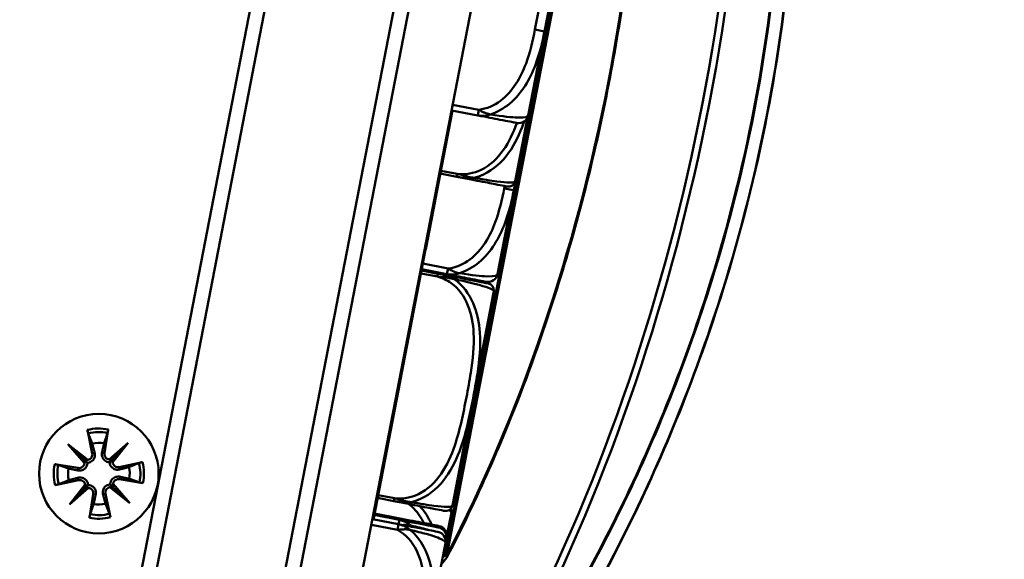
# Model space of a CAD drawing. Header units: inches. Extents: x 0.8 to 75.7, y -7.8 to 49.3.
# Tile 18 of 222: x 18 to 20, y 17.2 to 18.3. Entities that reach past the tile are written whole.
import ezdxf

# ---------------------------------------------------------------- set-up
doc = ezdxf.new("R2010")
doc.units = ezdxf.units.IN
doc.header["$MEASUREMENT"] = 0
for name, color, linetype, lineweight in [('Dimensions(ROSSANSI)', 7, 'Continuous', 25), ('Visible Edges(ROSSANSI)', 7, 'Continuous', 50), ('Visible Tangent Edges(ROSSANSI)', 7, 'Continuous', 50)]:
    doc.layers.add(name, color=color, linetype=linetype, lineweight=lineweight)
doc.styles.add('DEFAULT-ROSSANSI', font='arial.ttf')
doc.dimstyles.new('DEFAULT-ROSSANSI', dxfattribs={"dimtxt": 1, "dimasz": 0.098425, "dimexe": 0.125, "dimexo": 0.0625, "dimgap": 0.031496, "dimtad": 0, "dimtih": 1, "dimtoh": 1, "dimrnd": 1e-08, "dimzin": 0, "dimdsep": 46, "dimtxsty": 'DEFAULT-ROSSANSI', "dimcen": 0.09, "dimdle": 0.393701, "dimclrd": 7, "dimclre": 7, "dimclrt": 179, "dimadec": 0, "dimazin": 0, "dimtfac": 1, "dimtofl": 0, "dimtmove": 0, "dimatfit": 3, "dimfxl": 1, "dimtolj": 1, "dimtzin": 0, "dimlwd": 25, "dimlwe": 25, "dimarcsym": 0})

# ---------------------------------------------------------------- blocks, each defined once
blk = doc.blocks.new('*D7')
at = {"layer": 'Defpoints', "color": 0}
for p in [(19.9791, 26.1672), (2.7537, 7.6047), (15.8958, 5.062)]:
    blk.add_point(p, dxfattribs=at)
at = {"layer": 'Dimensions(ROSSANSI)', "color": 7, "lineweight": 25}
for p, q in [((19.9178, 26.1791), (6.7143, 28.7336)), ((6.8183, 28.6132), (4.9255, 18.8296)), ((2.7724, 7.7013), (4.6653, 17.4849)), ((15.8345, 5.0739), (2.631, 7.6284))]:
    blk.add_line(p, q, dxfattribs=at)
at = {"layer": 'Dimensions(ROSSANSI)', "color": 7}
for points in [[(6.8022, 28.6163), (6.8344, 28.6101), (6.837, 28.7099)], [(2.7563, 7.7044), (2.7885, 7.6982), (2.7537, 7.6047)]]:
    blk.add_solid(points, dxfattribs=at)
at = {"layer": 'Dimensions(ROSSANSI)', "color": 179, "lineweight": 25, "insert": (0.7831, 18.7981), "char_height": 1, "attachment_point": 1, "style": 'DEFAULT-ROSSANSI'}
blk.add_mtext('\\A1;21.50 [546.0]', dxfattribs=at)
blk = doc.blocks.new('*D9')
at = {"layer": 'Defpoints', "color": 0}
for p in [(21.4894, 26.325), (16.1888, 4.5732), (19.979, 2.9683)]:
    blk.add_point(p, dxfattribs=at)
at = {"layer": 'Dimensions(ROSSANSI)', "color": 7, "lineweight": 25}
for p, q in [((21.547, 26.3006), (28.7103, 23.2673)), ((28.5568, 23.2255), (24.5718, 13.8145)), ((20.0174, 3.0589), (24.0024, 12.4698)), ((16.2464, 4.5489), (20.0941, 2.9196))]:
    blk.add_line(p, q, dxfattribs=at)
at = {"layer": 'Dimensions(ROSSANSI)', "color": 7}
for points in [[(28.5417, 23.2319), (28.5719, 23.2191), (28.5952, 23.3161)], [(20.0022, 3.0653), (20.0325, 3.0525), (19.979, 2.9683)]]:
    blk.add_solid(points, dxfattribs=at)
at = {"layer": 'Dimensions(ROSSANSI)', "color": 179, "lineweight": 25, "insert": (20.2748, 13.7831), "char_height": 1, "attachment_point": 1, "style": 'DEFAULT-ROSSANSI'}
blk.add_mtext('\\A1;22.10 [561.3]', dxfattribs=at)
blk = doc.blocks.new('*D12')
at = {"layer": 'Defpoints', "color": 0}
for p in [(19.7898, 29.9942), (13.8515, 26.4502), (21.4107, 26.1392), (13.8515, 8.2874)]:
    blk.add_point(p, dxfattribs=at)
at = {"layer": 'Dimensions(ROSSANSI)', "color": 7, "lineweight": 25}
for p, q in [((13.8515, 26.5127), (13.8515, 30.9168)), ((21.4351, 26.1967), (22.6753, 29.1256))]:
    blk.add_line(p, q, dxfattribs=at)
for start, end in [(81.16585, 89.74941), (67.30059, 75.85919)]:
    blk.add_arc((13.8515, 8.2874), 22.5044, start, end, dxfattribs=at)
at = {"layer": 'Dimensions(ROSSANSI)', "color": 7}
for points in [[(13.9499, 30.7752), (13.95, 30.808), (13.8515, 30.7918)], [(22.5422, 29.0638), (22.5295, 29.0336), (22.6266, 29.0105)]]:
    blk.add_solid(points, dxfattribs=at)
at = {"layer": 'Dimensions(ROSSANSI)', "color": 179, "lineweight": 25, "insert": (17.3391, 30.8529), "char_height": 1, "attachment_point": 1, "style": 'DEFAULT-ROSSANSI'}
blk.add_mtext('\\A1;23°', dxfattribs=at)

msp = doc.modelspace()

# ---------------------------------------------------------------- linework, layer by layer
at = {"layer": 'Visible Edges(ROSSANSI)'}
for p, q in [((16.1658, 4.7832), (19.4609, 21.8144)), ((16.2885, 4.7595), (19.5836, 21.7906)), ((19.1271, 21.7631), (16.2236, 6.7564)), ((16.2588, 6.7801), (19.1508, 21.7279)), ((19.4041, 21.6789), (16.5121, 6.7311)), ((19.0681, 18.3077), (19.1066, 18.5063)), ((19.035, 18.1364), (19.0681, 18.3077)), ((18.8806, 18.1463), (18.8451, 17.963)), ((18.8786, 18.1467), (18.932, 18.1363)), ((19.0055, 17.9838), (19.035, 18.1364)), ((19.0091, 18.0049), (19.0337, 18.1322)), ((18.8557, 18.0178), (18.8891, 18.0113)), ((18.9723, 17.8125), (19.0055, 17.9838)), ((18.8431, 17.9634), (18.8451, 17.963)), ((18.8449, 17.962), (18.8259, 17.8638)), ((18.8429, 17.9623), (18.8449, 17.962)), ((18.843, 17.9629), (18.845, 17.9625)), ((18.8431, 17.9631), (18.845, 17.9627)), ((18.8237, 17.8631), (18.8257, 17.8627)), ((18.8238, 17.8635), (18.8258, 17.8632)), ((18.8238, 17.8634), (18.8257, 17.863)), ((18.8238, 17.8632), (18.8257, 17.8629)), ((18.8239, 17.8642), (18.8259, 17.8638)), ((18.8257, 17.8627), (18.7737, 17.594)), ((18.8508, 17.8134), (18.8174, 17.8199)), ((18.8179, 17.8224), (18.8693, 17.8124)), ((18.881, 17.3432), (18.9645, 17.7746)), ((18.7736, 17.5934), (18.7546, 17.4952)), ((18.7716, 17.5937), (18.7736, 17.5934)), ((18.7717, 17.5943), (18.7737, 17.594)), ((18.1354, 17.4947), (18.1454, 17.447)), ((18.1782, 17.4957), (18.1704, 17.4476)), ((18.7545, 17.4947), (18.7192, 17.3123)), ((18.7525, 17.4951), (18.7545, 17.4947)), ((18.7526, 17.4956), (18.7546, 17.4952)), ((18.0959, 17.4657), (18.1364, 17.4336)), ((18.0959, 17.4657), (18.1293, 17.4338)), ((18.1299, 17.4268), (18.0959, 17.4657)), ((18.18, 17.4346), (18.2189, 17.4686)), ((18.2189, 17.4686), (18.1868, 17.4281)), ((18.2189, 17.4686), (18.1871, 17.4352)), ((18.0689, 17.425), (18.1169, 17.4172)), ((18.2479, 17.4292), (18.2002, 17.4191)), ((18.0699, 17.3821), (18.1175, 17.3922)), ((18.0988, 17.3427), (18.131, 17.3832)), ((18.1878, 17.3845), (18.2218, 17.3456)), ((18.2489, 17.3863), (18.2008, 17.3941)), ((18.1377, 17.3767), (18.0988, 17.3427)), ((18.0988, 17.3427), (18.1307, 17.3761)), ((18.1396, 17.3156), (18.1474, 17.3637)), ((18.1824, 17.3166), (18.1724, 17.3643)), ((18.2218, 17.3456), (18.1814, 17.3777)), ((18.2218, 17.3456), (18.1884, 17.3774)), ((18.7277, 17.3561), (18.761, 17.3496)), ((18.7724, 17.3112), (18.7209, 17.3212)), ((18.7729, 17.3142), (18.7215, 17.3241)), ((18.8685, 17.2757), (18.8782, 17.3259)), ((18.7707, 17.3023), (18.7172, 17.3127)), ((18.7724, 17.3112), (18.7729, 17.3142)), ((18.833, 17.0925), (18.8662, 17.2638)), ((18.8662, 17.2638), (18.8679, 17.2727)), ((18.8679, 17.2727), (18.8685, 17.2757))]:
    msp.add_line(p, q, dxfattribs=at)
msp.add_circle((18.1589, 17.4056), 0.122, dxfattribs=at)
for centre, radius, start, end in [((19.0157, 18.1402), 0.0197, 259.05, 349.05), ((18.9801, 18.0105), 0.0295, 343.178, 349.05), ((18.9948, 18.0049), 0.0138, 259.05, 342.5965), ((18.8896, 18.0379), 0.124, 342.5965, 343.178), ((18.953, 17.8163), 0.0197, 259.05, 349.05), ((18.9513, 17.78), 0.0138, 355.5035, 79.05), ((18.9355, 17.7802), 0.0295, 349.05, 354.922), ((18.8414, 17.7886), 0.124, 354.922, 355.5035), ((18.1589, 17.4056), 0.0629, 80.3902, 102.2898), ((18.1344, 17.4447), 0.0113, 280.4588, 11.9005), ((18.1816, 17.4458), 0.0113, 170.7795, 262.2212), ((18.1187, 17.4283), 0.0113, 260.7795, 352.2212), ((18.1979, 17.4302), 0.0113, 190.4588, 281.9005), ((18.1589, 17.4056), 0.0629, 170.3902, 192.2898), ((18.1589, 17.4056), 0.0629, 350.3902, 12.2898), ((18.1199, 17.3811), 0.0113, 10.4588, 101.9005), ((18.199, 17.383), 0.0113, 80.7795, 172.2212), ((18.1362, 17.3655), 0.0113, 350.7795, 82.2212), ((18.1834, 17.3666), 0.0113, 100.4588, 191.9005), ((18.1589, 17.4056), 0.0629, 260.3902, 282.2898), ((18.852, 17.3488), 0.0295, 343.178, 349.05), ((18.8668, 17.3432), 0.0138, 259.05, 342.5965), ((18.8627, 17.3289), 0.0157, 349.05, 20.6947), ((18.7616, 17.3762), 0.124, 342.5965, 343.178), ((18.8469, 17.2675), 0.0197, 349.05, 79.05), ((18.8486, 17.2765), 0.0197, 349.05, 79.05), ((18.8491, 17.2794), 0.0197, 349.05, 79.05), ((18.861, 17.2408), 0.01, 320.943, 332.547)]:
    msp.add_arc(centre, radius, start, end, dxfattribs=at)
for centre, major_axis, start_param, end_param in [((18.1334, 17.4434), (0.00648, 0.00815), 3.416662, 4.116322), ((18.1199, 17.4294), (0.00784, 0.00685), 5.308456, 6.008116), ((18.1826, 17.4446), (0.00685, -0.00784), 5.308456, 6.008116), ((18.1967, 17.4311), (0.00815, -0.00648), 3.416662, 4.116322), ((18.1211, 17.3801), (-0.00815, 0.00648), 3.416662, 4.116322), ((18.1978, 17.3819), (-0.00784, -0.00685), 5.308456, 6.008116), ((18.1352, 17.3667), (-0.00685, 0.00784), 5.308456, 6.008116), ((18.1844, 17.3678), (-0.00648, -0.00815), 3.416662, 4.116322)]:
    msp.add_ellipse(centre, major_axis=major_axis, ratio=0.988452, start_param=start_param, end_param=end_param, dxfattribs=at)
for points, knots in [([(18.8699, 17.2362), (18.9294, 17.3508), (18.9836, 17.4731), (19.0789, 17.7282), (19.1202, 17.8611), (19.1882, 18.1324), (19.215, 18.2708), (19.253, 18.5479), (19.2643, 18.6866), (19.271, 18.9589), (19.2664, 19.0925), (19.2539, 19.221)], [1.0802358, 1.0802358, 1.0802358, 1.0802358, 1.27646, 1.27646, 1.4726842, 1.4726842, 1.6689084, 1.6689084, 1.8651326, 1.8651326, 2.0613568, 2.0613568, 2.0613568, 2.0613568]), ([(18.7382, 16.5547), (18.7949, 16.6182), (18.8505, 16.6855), (18.9651, 16.8362), (19.0236, 16.9206), (19.1352, 17.0997), (19.1883, 17.1944), (19.313, 17.4462), (19.3795, 17.61), (19.4692, 17.8982), (19.4995, 18.0181), (19.5229, 18.1394), (19.5464, 18.2607), (19.5631, 18.3833), (19.5873, 18.6842), (19.5867, 18.861), (19.5712, 19.0606), (19.5685, 19.0907), (19.5653, 19.1206)], [0.205703, 0.205703, 0.205703, 0.205703, 1.01733, 1.01733, 1.924013, 1.924013, 2.830701, 2.830701, 4.215232, 4.215232, 5.153714, 5.153714, 5.153714, 6.092195, 6.092195, 7.476726, 7.476726, 7.725109, 7.725109, 7.725109, 7.725109]), ([(18.932, 18.1363), (18.9499, 18.1329), (18.9655, 18.1299), (18.9769, 18.1276), (18.9946, 18.1242), (19.0034, 18.1225), (19.0078, 18.1217), (19.0111, 18.121), (19.0116, 18.1209), (19.0119, 18.1209)], [-0.7968224, -0.7968224, -0.7968224, -0.7968224, -0.6514613, -0.6514613, -0.6514613, -0.427691, -0.427691, -0.427691, -0.2569517, -0.2569517, -0.2569517, -0.2569517]), ([(18.8891, 18.0113), (18.8993, 18.0094), (18.9094, 18.0074), (18.9187, 18.0056), (18.9357, 18.0023), (18.9499, 17.9996), (18.9602, 17.9976), (18.9706, 17.9956), (18.9774, 17.9942), (18.9819, 17.9934), (18.9883, 17.9921), (18.9904, 17.9917), (18.9914, 17.9915), (18.992, 17.9914), (18.9921, 17.9914), (18.9922, 17.9914)], [0.3257308, 0.3257308, 0.3257308, 0.3257308, 0.4047738, 0.4047738, 0.4047738, 0.5505317, 0.5505317, 0.5505317, 0.6962896, 0.6962896, 0.6962896, 0.9025977, 0.9025977, 0.9025977, 1.0315402, 1.0315402, 1.0315402, 1.0315402]), ([(18.9539, 17.7935), (18.9538, 17.7935), (18.9537, 17.7935), (18.9492, 17.7944), (18.9436, 17.7955), (18.9297, 17.7982), (18.8962, 17.8047), (18.883, 17.8072), (18.8671, 17.8103), (18.8508, 17.8134)], [1.0315402, 1.0315402, 1.0315402, 1.0315402, 1.2894252, 1.2894252, 1.2894252, 1.6107738, 1.6107738, 1.6107738, 1.7373496, 1.7373496, 1.7373496, 1.7373496]), ([(18.8693, 17.8124), (18.8873, 17.8089), (18.9028, 17.8059), (18.9143, 17.8037), (18.9319, 17.8003), (18.9408, 17.7986), (18.9451, 17.7977), (18.9485, 17.7971), (18.9489, 17.797), (18.9493, 17.7969)], [-0.7968224, -0.7968224, -0.7968224, -0.7968224, -0.6514613, -0.6514613, -0.6514613, -0.427691, -0.427691, -0.427691, -0.2569517, -0.2569517, -0.2569517, -0.2569517]), ([(18.1373, 17.4876), (18.1371, 17.4879), (18.1369, 17.4885), (18.1366, 17.4897), (18.1363, 17.4907), (18.1358, 17.4925), (18.1356, 17.4937), (18.1354, 17.4947)], [0.07098242, 0.07098242, 0.07098242, 0.07098242, 0.07729721, 0.07729721, 0.08500226, 0.08500226, 0.0927151, 0.0927151, 0.0927151, 0.0927151]), ([(18.1782, 17.4957), (18.1781, 17.4947), (18.1778, 17.4935), (18.1775, 17.4917), (18.1773, 17.4907), (18.1769, 17.4894), (18.1768, 17.4889), (18.1766, 17.4885)], [0.03096026, 0.03096026, 0.03096026, 0.03096026, 0.0386731, 0.0386731, 0.04637815, 0.04637815, 0.05269294, 0.05269294, 0.05269294, 0.05269294]), ([(18.1504, 17.4481), (18.1505, 17.4477), (18.1506, 17.4474), (18.151, 17.4456), (18.1511, 17.4438), (18.1507, 17.4404), (18.1502, 17.4387), (18.1489, 17.4359), (18.1481, 17.4345), (18.146, 17.4321), (18.1448, 17.431), (18.1422, 17.4294), (18.1406, 17.4287), (18.138, 17.428), (18.1368, 17.4278), (18.1357, 17.4278)], [0.16257601, 0.16257601, 0.16257601, 0.16257601, 0.16532576, 0.16532576, 0.1789931, 0.1789931, 0.19266044, 0.19266044, 0.20438857, 0.20438857, 0.2161167, 0.2161167, 0.22784483, 0.22784483, 0.23642676, 0.23642676, 0.23642676, 0.23642676]), ([(18.181, 17.4288), (18.1799, 17.4288), (18.1787, 17.4289), (18.176, 17.4295), (18.1745, 17.4301), (18.1718, 17.4316), (18.1705, 17.4326), (18.1683, 17.435), (18.1674, 17.4363), (18.166, 17.4391), (18.1654, 17.4407), (18.1649, 17.4442), (18.1649, 17.4459), (18.1652, 17.4475), (18.1652, 17.4478), (18.1653, 17.4481), (18.1653, 17.4484)], [-0.071101, -0.071101, -0.071101, -0.071101, -0.06251907, -0.06251907, -0.05079094, -0.05079094, -0.03906281, -0.03906281, -0.02733467, -0.02733467, -0.01366734, -0.01366734, 0, 0, 0, 0.00274975, 0.00274975, 0.00274975, 0.00274975]), ([(18.0689, 17.425), (18.0699, 17.4248), (18.071, 17.4246), (18.0729, 17.4242), (18.0739, 17.424), (18.0751, 17.4237), (18.0757, 17.4235), (18.076, 17.4234)], [0.03096026, 0.03096026, 0.03096026, 0.03096026, 0.0386731, 0.0386731, 0.04637815, 0.04637815, 0.05269294, 0.05269294, 0.05269294, 0.05269294]), ([(18.1357, 17.4278), (18.1357, 17.4267), (18.1356, 17.4255), (18.135, 17.4228), (18.1344, 17.4212), (18.1329, 17.4186), (18.1319, 17.4172), (18.1295, 17.415), (18.1282, 17.4142), (18.1255, 17.4128), (18.1238, 17.4122), (18.1204, 17.4117), (18.1186, 17.4117), (18.1171, 17.4119), (18.1167, 17.412), (18.1164, 17.412), (18.1161, 17.4121)], [-0.071101, -0.071101, -0.071101, -0.071101, -0.06251907, -0.06251907, -0.05079094, -0.05079094, -0.03906281, -0.03906281, -0.02733467, -0.02733467, -0.01366734, -0.01366734, 0, 0, 0, 0.00274975, 0.00274975, 0.00274975, 0.00274975]), ([(18.1293, 17.4338), (18.1295, 17.4337), (18.1296, 17.4336), (18.1311, 17.4322), (18.1321, 17.4312), (18.134, 17.4294), (18.1349, 17.4286), (18.1357, 17.4278)], [-2.1596588, -2.1596588, -2.1596588, -2.1596588, -2.1543442, -2.1543442, -2.0926152, -2.0926152, -2.0165489, -2.0165489, -2.0165489, -2.0165489]), ([(18.1871, 17.4352), (18.187, 17.4351), (18.1868, 17.4349), (18.1854, 17.4334), (18.1844, 17.4324), (18.1827, 17.4306), (18.1818, 17.4297), (18.181, 17.4288)], [-2.1596588, -2.1596588, -2.1596588, -2.1596588, -2.1543442, -2.1543442, -2.0926152, -2.0926152, -2.0165489, -2.0165489, -2.0165489, -2.0165489]), ([(18.2013, 17.4141), (18.201, 17.414), (18.2007, 17.4139), (18.1988, 17.4136), (18.1971, 17.4135), (18.1936, 17.4138), (18.1919, 17.4143), (18.1891, 17.4156), (18.1878, 17.4164), (18.1853, 17.4185), (18.1842, 17.4198), (18.1826, 17.4224), (18.1819, 17.4239), (18.1812, 17.4266), (18.1811, 17.4277), (18.181, 17.4288)], [0.16257601, 0.16257601, 0.16257601, 0.16257601, 0.16532576, 0.16532576, 0.1789931, 0.1789931, 0.19266044, 0.19266044, 0.20438857, 0.20438857, 0.2161167, 0.2161167, 0.22784483, 0.22784483, 0.23642676, 0.23642676, 0.23642676, 0.23642676]), ([(18.2408, 17.4273), (18.2412, 17.4274), (18.2417, 17.4276), (18.243, 17.428), (18.2439, 17.4282), (18.2458, 17.4287), (18.2469, 17.4289), (18.2479, 17.4292)], [0.07098242, 0.07098242, 0.07098242, 0.07098242, 0.07729721, 0.07729721, 0.08500226, 0.08500226, 0.0927151, 0.0927151, 0.0927151, 0.0927151]), ([(18.077, 17.384), (18.0766, 17.3839), (18.076, 17.3837), (18.0748, 17.3833), (18.0738, 17.383), (18.072, 17.3826), (18.0709, 17.3823), (18.0699, 17.3821)], [0.07098242, 0.07098242, 0.07098242, 0.07098242, 0.07729721, 0.07729721, 0.08500226, 0.08500226, 0.0927151, 0.0927151, 0.0927151, 0.0927151]), ([(18.1165, 17.3972), (18.1168, 17.3973), (18.1171, 17.3973), (18.119, 17.3977), (18.1207, 17.3978), (18.1241, 17.3974), (18.1258, 17.397), (18.1287, 17.3957), (18.13, 17.3949), (18.1324, 17.3928), (18.1335, 17.3915), (18.1352, 17.3889), (18.1358, 17.3874), (18.1365, 17.3847), (18.1367, 17.3836), (18.1368, 17.3825)], [0.16257601, 0.16257601, 0.16257601, 0.16257601, 0.16532576, 0.16532576, 0.1789931, 0.1789931, 0.19266044, 0.19266044, 0.20438857, 0.20438857, 0.2161167, 0.2161167, 0.22784483, 0.22784483, 0.23642676, 0.23642676, 0.23642676, 0.23642676]), ([(18.1307, 17.3761), (18.1308, 17.3762), (18.1309, 17.3763), (18.1324, 17.3778), (18.1333, 17.3789), (18.1351, 17.3807), (18.136, 17.3816), (18.1368, 17.3825)], [-2.1596588, -2.1596588, -2.1596588, -2.1596588, -2.1543442, -2.1543442, -2.0926152, -2.0926152, -2.0165489, -2.0165489, -2.0165489, -2.0165489]), ([(18.1368, 17.3825), (18.1379, 17.3825), (18.139, 17.3823), (18.1417, 17.3817), (18.1433, 17.3811), (18.146, 17.3796), (18.1473, 17.3786), (18.1495, 17.3763), (18.1504, 17.375), (18.1518, 17.3722), (18.1523, 17.3705), (18.1529, 17.3671), (18.1528, 17.3654), (18.1526, 17.3638), (18.1526, 17.3635), (18.1525, 17.3632), (18.1524, 17.3629)], [-0.071101, -0.071101, -0.071101, -0.071101, -0.06251907, -0.06251907, -0.05079094, -0.05079094, -0.03906281, -0.03906281, -0.02733467, -0.02733467, -0.01366734, -0.01366734, 0, 0, 0, 0.00274975, 0.00274975, 0.00274975, 0.00274975]), ([(18.1673, 17.3632), (18.1672, 17.3635), (18.1672, 17.3638), (18.1668, 17.3657), (18.1667, 17.3674), (18.1671, 17.3709), (18.1676, 17.3726), (18.1688, 17.3754), (18.1697, 17.3768), (18.1717, 17.3792), (18.173, 17.3803), (18.1756, 17.3819), (18.1771, 17.3826), (18.1798, 17.3833), (18.181, 17.3835), (18.1821, 17.3835)], [0.16257601, 0.16257601, 0.16257601, 0.16257601, 0.16532576, 0.16532576, 0.1789931, 0.1789931, 0.19266044, 0.19266044, 0.20438857, 0.20438857, 0.2161167, 0.2161167, 0.22784483, 0.22784483, 0.23642676, 0.23642676, 0.23642676, 0.23642676]), ([(18.1821, 17.3835), (18.1821, 17.3846), (18.1822, 17.3858), (18.1828, 17.3885), (18.1834, 17.39), (18.1849, 17.3927), (18.1859, 17.394), (18.1882, 17.3962), (18.1895, 17.3971), (18.1923, 17.3985), (18.194, 17.3991), (18.1974, 17.3996), (18.1991, 17.3996), (18.2007, 17.3994), (18.201, 17.3993), (18.2013, 17.3993), (18.2017, 17.3992)], [-0.071101, -0.071101, -0.071101, -0.071101, -0.06251907, -0.06251907, -0.05079094, -0.05079094, -0.03906281, -0.03906281, -0.02733467, -0.02733467, -0.01366734, -0.01366734, 0, 0, 0, 0.00274975, 0.00274975, 0.00274975, 0.00274975]), ([(18.1884, 17.3774), (18.1883, 17.3776), (18.1882, 17.3777), (18.1867, 17.3791), (18.1856, 17.3801), (18.1838, 17.3819), (18.1829, 17.3827), (18.1821, 17.3835)], [-2.1596588, -2.1596588, -2.1596588, -2.1596588, -2.1543442, -2.1543442, -2.0926152, -2.0926152, -2.0165489, -2.0165489, -2.0165489, -2.0165489]), ([(18.2489, 17.3863), (18.2479, 17.3865), (18.2467, 17.3867), (18.2449, 17.387), (18.2439, 17.3873), (18.2427, 17.3876), (18.2421, 17.3877), (18.2417, 17.3879)], [0.03096026, 0.03096026, 0.03096026, 0.03096026, 0.0386731, 0.0386731, 0.04637815, 0.04637815, 0.05269294, 0.05269294, 0.05269294, 0.05269294]), ([(18.761, 17.3496), (18.7712, 17.3476), (18.7814, 17.3457), (18.7907, 17.3439), (18.8077, 17.3406), (18.8218, 17.3378), (18.8322, 17.3358), (18.8426, 17.3338), (18.8494, 17.3325), (18.8539, 17.3316), (18.8603, 17.3304), (18.8624, 17.33), (18.8634, 17.3298), (18.864, 17.3297), (18.8641, 17.3297), (18.8642, 17.3296)], [0.3257308, 0.3257308, 0.3257308, 0.3257308, 0.4047738, 0.4047738, 0.4047738, 0.5505317, 0.5505317, 0.5505317, 0.6962896, 0.6962896, 0.6962896, 0.9025977, 0.9025977, 0.9025977, 1.0315402, 1.0315402, 1.0315402, 1.0315402]), ([(18.1396, 17.3156), (18.1397, 17.3166), (18.1399, 17.3178), (18.1403, 17.3196), (18.1405, 17.3206), (18.1408, 17.3219), (18.141, 17.3224), (18.1411, 17.3228)], [0.03096026, 0.03096026, 0.03096026, 0.03096026, 0.0386731, 0.0386731, 0.04637815, 0.04637815, 0.05269294, 0.05269294, 0.05269294, 0.05269294]), ([(18.1805, 17.3237), (18.1806, 17.3233), (18.1808, 17.3228), (18.1812, 17.3216), (18.1815, 17.3206), (18.1819, 17.3188), (18.1822, 17.3176), (18.1824, 17.3166)], [0.07098242, 0.07098242, 0.07098242, 0.07098242, 0.07729721, 0.07729721, 0.08500226, 0.08500226, 0.0927151, 0.0927151, 0.0927151, 0.0927151]), ([(18.8506, 17.2869), (18.8502, 17.2869), (18.8497, 17.287), (18.8458, 17.2878), (18.8408, 17.2888), (18.8305, 17.2908), (18.8099, 17.2947), (18.7993, 17.2968), (18.7858, 17.2994), (18.7707, 17.3023)], [0.2569537, 0.2569537, 0.2569537, 0.2569537, 0.4371919, 0.4371919, 0.4371919, 0.6739428, 0.6739428, 0.6739428, 0.7963818, 0.7963818, 0.7963818, 0.7963818]), ([(18.8523, 17.2958), (18.8519, 17.2959), (18.8514, 17.296), (18.8476, 17.2967), (18.8425, 17.2977), (18.8322, 17.2997), (18.8116, 17.3037), (18.801, 17.3057), (18.7876, 17.3083), (18.7724, 17.3112)], [0.2569537, 0.2569537, 0.2569537, 0.2569537, 0.4371919, 0.4371919, 0.4371919, 0.6739428, 0.6739428, 0.6739428, 0.7963818, 0.7963818, 0.7963818, 0.7963818]), ([(18.8529, 17.2987), (18.8515, 17.299), (18.8495, 17.2994), (18.8094, 17.3071), (18.7825, 17.3123), (18.7729, 17.3142)], [0.2569537, 0.2569537, 0.2569537, 0.2569537, 0.5651984, 0.7193207, 0.7963818, 0.7963818, 0.7963818, 0.7963818])]:
    msp.add_open_spline(points, degree=3, knots=knots, dxfattribs=at)
for points, degree in [([(18.845, 17.9623), (18.8449, 17.9622), (18.8449, 17.962)], 2), ([(18.8451, 17.963), (18.8451, 17.9629), (18.845, 17.9627)], 2), ([(18.845, 17.9627), (18.845, 17.9626), (18.845, 17.9625)], 2), ([(18.845, 17.9625), (18.845, 17.9624), (18.845, 17.9623)], 2), ([(18.8258, 17.8632), (18.8258, 17.8631), (18.8257, 17.863)], 2), ([(18.8257, 17.863), (18.8257, 17.8629), (18.8257, 17.8629)], 2), ([(18.8257, 17.8629), (18.8257, 17.8628), (18.8257, 17.8627)], 2), ([(18.8259, 17.8638), (18.8258, 17.8634), (18.8258, 17.8632)], 2), ([(18.7737, 17.594), (18.7736, 17.5937), (18.7736, 17.5934)], 2), ([(18.7546, 17.4952), (18.7545, 17.4949), (18.7545, 17.4947)], 2), ([(18.858, 17.2213), (18.8616, 17.2257), (18.8652, 17.2301), (18.8688, 17.2345)], 3)]:
    msp.add_open_spline(points, degree=degree, dxfattribs=at)
for points, weights in [([(18.1373, 17.4876), (18.142, 17.4759), (18.1455, 17.4671)], [1.00190629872, 1.01175609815, 1]), ([(18.1694, 17.4676), (18.1725, 17.4766), (18.1766, 17.4885)], [1, 1.01175609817, 1.00190629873]), ([(18.1455, 17.4671), (18.1484, 17.4558), (18.1504, 17.4481)], [1, 1.21603709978, 1.42821156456]), ([(18.1653, 17.4484), (18.167, 17.4562), (18.1694, 17.4676)], [1.42821156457, 1.21603709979, 1]), ([(18.0969, 17.4161), (18.088, 17.4192), (18.076, 17.4234)], [1, 1.01175609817, 1.00190629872]), ([(18.2408, 17.4273), (18.2291, 17.4225), (18.2203, 17.419)], [1.00190629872, 1.01175609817, 1]), ([(18.1161, 17.4121), (18.1083, 17.4137), (18.0969, 17.4161)], [1.42821156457, 1.21603709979, 1]), ([(18.2203, 17.419), (18.2091, 17.4161), (18.2013, 17.4141)], [1, 1.21603709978, 1.42821156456]), ([(18.077, 17.384), (18.0887, 17.3887), (18.0974, 17.3922)], [1.00190629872, 1.01175609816, 1]), ([(18.0974, 17.3922), (18.1087, 17.3952), (18.1165, 17.3972)], [1, 1.21603709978, 1.42821156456]), ([(18.2017, 17.3992), (18.2095, 17.3975), (18.2209, 17.3951)], [1.42821156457, 1.21603709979, 1]), ([(18.2209, 17.3951), (18.2298, 17.392), (18.2417, 17.3879)], [1, 1.01175609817, 1.00190629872]), ([(18.1524, 17.3629), (18.1508, 17.355), (18.1484, 17.3436)], [1.42821156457, 1.21603709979, 1]), ([(18.1723, 17.3442), (18.1693, 17.3555), (18.1673, 17.3632)], [1, 1.21603709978, 1.42821156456]), ([(18.1484, 17.3436), (18.1453, 17.3347), (18.1411, 17.3228)], [1, 1.01175609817, 1.00190629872]), ([(18.1805, 17.3237), (18.1758, 17.3354), (18.1723, 17.3442)], [1.00190629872, 1.01175609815, 1])]:
    msp.add_rational_spline(points, weights, degree=2, dxfattribs=at)
at = {"layer": 'Visible Tangent Edges(ROSSANSI)'}
for p, q in [((19.2486, 19.2192), (18.8656, 17.2399)), ((18.8692, 17.2392), (19.2521, 19.2185)), ((19.0872, 18.5101), (19.0488, 18.3114)), ((19.0488, 18.3114), (19.0681, 18.3077)), ((18.9343, 18.1479), (18.8808, 18.1583)), ((18.932, 18.1363), (18.9343, 18.1479)), ((19.0083, 18.002), (19.0334, 18.1316)), ((18.8902, 18.0171), (18.8568, 18.0236)), ((18.8891, 18.0113), (18.8902, 18.0171)), ((18.9871, 17.9924), (18.9861, 17.9875)), ((18.9861, 17.9875), (19.0055, 17.9838)), ((18.843, 17.9627), (18.845, 17.9623)), ((18.8716, 17.824), (18.8201, 17.834)), ((18.8693, 17.8124), (18.8716, 17.824)), ((18.8163, 17.8141), (18.8497, 17.8076)), ((18.8253, 17.8184), (18.8257, 17.8208)), ((18.8497, 17.8076), (18.8508, 17.8134)), ((18.8959, 17.8073), (18.8955, 17.8048)), ((18.9001, 17.8039), (18.9006, 17.8064)), ((18.8803, 17.3403), (18.9649, 17.7776)), ((18.1454, 17.447), (18.1504, 17.4481)), ((18.1704, 17.4476), (18.1653, 17.4484)), ((18.1169, 17.4172), (18.1161, 17.4121)), ((18.2002, 17.4191), (18.2013, 17.4141)), ((18.1175, 17.3922), (18.1165, 17.3972)), ((18.2008, 17.3941), (18.2017, 17.3992)), ((18.1474, 17.3637), (18.1524, 17.3629)), ((18.1724, 17.3643), (18.1673, 17.3632)), ((18.7622, 17.3554), (18.7288, 17.3619)), ((18.761, 17.3496), (18.7622, 17.3554)), ((18.804, 17.332), (18.804, 17.332)), ((18.8079, 17.3274), (18.8079, 17.3274)), ((18.715, 17.3011), (18.7684, 17.2907)), ((18.7684, 17.2907), (18.7707, 17.3023)), ((18.7707, 17.3023), (18.7724, 17.3112)), ((18.8656, 17.2399), (18.8692, 17.2392))]:
    msp.add_line(p, q, dxfattribs=at)
for centre, radius, start, end in [((18.1589, 17.4056), 0.0921, 77.8804, 104.7996), ((18.1589, 17.4056), 0.0847, 77.8981, 104.7819), ((18.1589, 17.4056), 0.0921, 167.8804, 194.7996), ((18.1589, 17.4056), 0.0847, 167.8981, 194.7819), ((18.1589, 17.4056), 0.0847, 347.8981, 14.7819), ((18.1589, 17.4056), 0.0921, 347.8804, 14.7996), ((18.1589, 17.4056), 0.0847, 257.8981, 284.7819), ((18.1589, 17.4056), 0.0921, 257.8804, 284.7996), ((17.2043, 18.588), 2.1395, 320.7157, 320.943)]:
    msp.add_arc(centre, radius, start, end, dxfattribs=at)
for centre, major_axis, ratio, start_param, end_param in [((18.0329, 18.4277), (-0.4064, -2.1006), 0.5547, 1.080236, 2.061357), ((18.0574, 18.423), (-0.4653, -2.4049), 0.5547, 0.976398, 1.950867), ((18.0655, 18.4214), (0.4672, 2.4148), 0.5547, 4.11799, 5.094752), ((18.861, 17.2408), (0.00777, -0.0063), 0.244484, 0, 1.141522), ((18.861, 17.2408), (0.00887, -0.00461), 0.391996, 0, 0.647202)]:
    msp.add_ellipse(centre, major_axis=major_axis, ratio=ratio, start_param=start_param, end_param=end_param, dxfattribs=at)
for points, knots in [([(19.5648, 19.1204), (19.568, 19.0902), (19.5708, 19.0597), (19.5863, 18.86), (19.5868, 18.6835), (19.5626, 18.383), (19.546, 18.2606), (19.5225, 18.1395), (19.4991, 18.0184), (19.4689, 17.8986), (19.3793, 17.6108), (19.3129, 17.4472), (19.1885, 17.1958), (19.1355, 17.1012), (19.024, 16.9223), (18.9656, 16.838), (18.8513, 16.6875), (18.7958, 16.6204), (18.7392, 16.5569)], [-7.728094, -7.728094, -7.728094, -7.728094, -7.476726, -7.476726, -6.092195, -6.092195, -5.153714, -5.153714, -5.153714, -4.215232, -4.215232, -2.830701, -2.830701, -1.924013, -1.924013, -1.01733, -1.01733, -0.205703, -0.205703, -0.205703, -0.205703]), ([(19.5353, 19.1066), (19.5391, 19.0711), (19.5424, 19.0352), (19.557, 18.8369), (19.5571, 18.6676), (19.5335, 18.379), (19.5174, 18.2613), (19.4949, 18.1449), (19.4724, 18.0284), (19.4434, 17.9132), (19.3577, 17.6367), (19.2944, 17.4796), (19.175, 17.2359), (19.1234, 17.1431), (19.0149, 16.9676), (18.9581, 16.8849), (18.8507, 16.7423), (18.8008, 16.6809), (18.7499, 16.6226)], [2.438662, 2.438662, 2.438662, 2.438662, 2.735767, 2.735767, 4.066581, 4.066581, 4.970623, 4.970623, 4.970623, 5.874664, 5.874664, 7.205478, 7.205478, 8.095734, 8.095734, 8.985984, 8.985984, 9.724261, 9.724261, 9.724261, 9.724261]), ([(18.7502, 16.6198), (18.8011, 16.6782), (18.8512, 16.7397), (18.9587, 16.8825), (19.0156, 16.9654), (19.1241, 17.1412), (19.1758, 17.2342), (19.2954, 17.4783), (19.3587, 17.6356), (19.4445, 17.9125), (19.4736, 18.0279), (19.4961, 18.1446), (19.5187, 18.2613), (19.5348, 18.3792), (19.5585, 18.6682), (19.5584, 18.8378), (19.5438, 19.0362), (19.5406, 19.0719), (19.5368, 19.1073)], [-9.724261, -9.724261, -9.724261, -9.724261, -8.985984, -8.985984, -8.095734, -8.095734, -7.205478, -7.205478, -5.874664, -5.874664, -4.970623, -4.970623, -4.970623, -4.066581, -4.066581, -2.735767, -2.735767, -2.440416, -2.440416, -2.440416, -2.440416]), ([(19.0488, 18.3114), (19.0443, 18.2882), (19.0389, 18.2648), (19.0306, 18.2426), (19.0197, 18.2135), (19.0036, 18.1852), (18.9785, 18.1663), (18.9656, 18.1566), (18.9504, 18.1497), (18.9343, 18.1479)], [0.2569537, 0.2569537, 0.2569537, 0.2569537, 0.4371919, 0.4371919, 0.4371919, 0.6739428, 0.6739428, 0.6739428, 0.7963818, 0.7963818, 0.7963818, 0.7963818]), ([(18.958, 18.1383), (18.9722, 18.1433), (18.9857, 18.1509), (19.0224, 18.1815), (19.0389, 18.2106), (19.0583, 18.2621), (19.064, 18.2847), (19.0681, 18.3077)], [-0.7478145, -0.7478145, -0.7478145, -0.7478145, -0.6493253, -0.6493253, -0.427691, -0.427691, -0.2569537, -0.2569537, -0.2569537, -0.2569537]), ([(18.958, 18.1383), (18.9566, 18.1385), (18.9551, 18.1389), (18.9521, 18.1397), (18.9504, 18.1402), (18.9478, 18.1412), (18.9468, 18.1416), (18.9453, 18.1422), (18.9448, 18.1424), (18.9435, 18.143), (18.9427, 18.1433), (18.9406, 18.1443), (18.9394, 18.145), (18.9369, 18.1464), (18.9355, 18.1471), (18.9343, 18.1479)], [-0.00023197, -0.00023197, -0.00023197, -0.00023197, 0.00913095, 0.00913095, 0.01983142, 0.01983142, 0.02651922, 0.02651922, 0.02986312, 0.02986312, 0.03521335, 0.03521335, 0.04377373, 0.04377373, 0.0532704, 0.0532704, 0.0532704, 0.0532704]), ([(18.932, 18.1363), (18.9334, 18.1361), (18.9348, 18.1358), (18.9376, 18.1356), (18.9389, 18.1355), (18.9412, 18.1355), (18.942, 18.1355), (18.9434, 18.1355), (18.944, 18.1355), (18.9456, 18.1356), (18.9467, 18.1357), (18.9496, 18.1361), (18.9514, 18.1364), (18.9548, 18.1373), (18.9564, 18.1377), (18.958, 18.1383)], [-0.0532704, -0.0532704, -0.0532704, -0.0532704, -0.04377373, -0.04377373, -0.03521335, -0.03521335, -0.02986312, -0.02986312, -0.02651922, -0.02651922, -0.01983142, -0.01983142, -0.00913095, -0.00913095, 0.00023197, 0.00023197, 0.00023197, 0.00023197]), ([(19.035, 18.1364), (19.0347, 18.1341), (19.0313, 18.1314), (19.0018, 18.1324), (18.9834, 18.1343), (18.958, 18.1383)], [0.2569517, 0.2569517, 0.2569517, 0.2569517, 0.5559983, 0.5559983, 0.7482818, 0.7482818, 0.7482818, 0.7482818]), ([(19.0118, 18.1209), (18.9981, 18.082), (18.976, 18.0435), (18.9389, 18.0254), (18.9238, 18.0181), (18.9067, 18.0149), (18.8902, 18.0171)], [1.2994803, 1.2994803, 1.2994803, 1.2994803, 1.6107738, 1.6107738, 1.6107738, 1.7373496, 1.7373496, 1.7373496, 1.7373496]), ([(18.9242, 18.0092), (18.9308, 18.0108), (18.9373, 18.0131), (18.9435, 18.0159), (18.9864, 18.0358), (19.011, 18.0789), (19.0256, 18.1204), (19.026, 18.1216), (19.0264, 18.1228), (19.0268, 18.1239)], [-1.6573193, -1.6573193, -1.6573193, -1.6573193, -1.6107738, -1.6107738, -1.6107738, -1.2894252, -1.2894252, -1.2894252, -1.2803021, -1.2803021, -1.2803021, -1.2803021]), ([(18.8891, 18.0113), (18.891, 18.011), (18.893, 18.0106), (18.8967, 18.0099), (18.8985, 18.0096), (18.9015, 18.0092), (18.9026, 18.009), (18.9045, 18.0088), (18.9052, 18.0087), (18.9074, 18.0085), (18.9089, 18.0084), (18.9128, 18.0083), (18.9153, 18.0083), (18.9199, 18.0086), (18.922, 18.0088), (18.9242, 18.0092)], [-0.0844808, -0.0844808, -0.0844808, -0.0844808, -0.06943799, -0.06943799, -0.05587828, -0.05587828, -0.04740346, -0.04740346, -0.04210669, -0.04210669, -0.03151317, -0.03151317, -0.01456352, -0.01456352, 0.00026741, 0.00026741, 0.00026741, 0.00026741]), ([(18.9242, 18.0092), (18.9221, 18.0093), (18.9201, 18.0096), (18.9157, 18.0104), (18.9133, 18.0109), (18.9096, 18.0118), (18.9082, 18.0122), (18.906, 18.0128), (18.9053, 18.013), (18.9035, 18.0135), (18.9024, 18.0138), (18.8995, 18.0146), (18.8977, 18.0151), (18.894, 18.0162), (18.8921, 18.0167), (18.8902, 18.0171)], [-0.00026741, -0.00026741, -0.00026741, -0.00026741, 0.01456352, 0.01456352, 0.03151317, 0.03151317, 0.04210669, 0.04210669, 0.04740346, 0.04740346, 0.05587828, 0.05587828, 0.06943799, 0.06943799, 0.0844808, 0.0844808, 0.0844808, 0.0844808]), ([(19.008, 18.0008), (19.008, 18.0008), (19.0077, 18.0006), (19.007, 18.0003), (19.0057, 17.9999), (19.0032, 17.9992), (18.9957, 17.9994), (18.9904, 17.9996), (18.9827, 18.0003), (18.9708, 18.0018), (18.9591, 18.0033), (18.9432, 18.0058), (18.9242, 18.0092)], [-1.0315402, -1.0315402, -1.0315402, -1.0315402, -0.9025977, -0.9025977, -0.9025977, -0.6962896, -0.6962896, -0.6962896, -0.5505317, -0.5505317, -0.5505317, -0.4057611, -0.4057611, -0.4057611, -0.4057611]), ([(18.9861, 17.9875), (18.9817, 17.9643), (18.9762, 17.9409), (18.9679, 17.9187), (18.9571, 17.8896), (18.9409, 17.8613), (18.9159, 17.8424), (18.9029, 17.8327), (18.8877, 17.8258), (18.8716, 17.824)], [0.2569537, 0.2569537, 0.2569537, 0.2569537, 0.4371919, 0.4371919, 0.4371919, 0.6739428, 0.6739428, 0.6739428, 0.7963818, 0.7963818, 0.7963818, 0.7963818]), ([(18.8953, 17.8144), (18.9095, 17.8194), (18.923, 17.827), (18.9597, 17.8576), (18.9762, 17.8867), (18.9956, 17.9382), (19.0014, 17.9608), (19.0055, 17.9838)], [-0.7478145, -0.7478145, -0.7478145, -0.7478145, -0.6493253, -0.6493253, -0.427691, -0.427691, -0.2569537, -0.2569537, -0.2569537, -0.2569537]), ([(18.8953, 17.8144), (18.8939, 17.8146), (18.8925, 17.8149), (18.8894, 17.8158), (18.8877, 17.8163), (18.8851, 17.8173), (18.8841, 17.8176), (18.8826, 17.8183), (18.8821, 17.8185), (18.8808, 17.8191), (18.88, 17.8194), (18.878, 17.8204), (18.8767, 17.821), (18.8742, 17.8224), (18.8729, 17.8232), (18.8716, 17.824)], [-0.00023197, -0.00023197, -0.00023197, -0.00023197, 0.00913095, 0.00913095, 0.01983142, 0.01983142, 0.02651922, 0.02651922, 0.02986312, 0.02986312, 0.03521335, 0.03521335, 0.04377373, 0.04377373, 0.0532704, 0.0532704, 0.0532704, 0.0532704]), ([(18.8497, 17.8076), (18.8597, 17.8051), (18.8694, 17.8005), (18.8778, 17.7943), (18.8933, 17.7831), (18.9048, 17.7667), (18.9121, 17.7488), (18.9194, 17.731), (18.9227, 17.7118), (18.9237, 17.6926), (18.9252, 17.6655), (18.9221, 17.6383), (18.9179, 17.6116), (18.9153, 17.5948), (18.9123, 17.5782), (18.909, 17.5616), (18.9026, 17.5283), (18.896, 17.4951), (18.8851, 17.4629), (18.8715, 17.4228), (18.8492, 17.3823), (18.8109, 17.3637), (18.7958, 17.3564), (18.7787, 17.3532), (18.7622, 17.3554)], [0.325731, 0.325731, 0.325731, 0.325731, 0.404774, 0.404774, 0.404774, 0.550532, 0.550532, 0.550532, 0.69629, 0.69629, 0.69629, 0.902598, 0.902598, 0.902598, 1.03154, 1.03154, 1.03154, 1.289425, 1.289425, 1.289425, 1.610774, 1.610774, 1.610774, 1.73735, 1.73735, 1.73735, 1.73735]), ([(18.8497, 17.8076), (18.8516, 17.8074), (18.8536, 17.8071), (18.8574, 17.8067), (18.8592, 17.8065), (18.8622, 17.8062), (18.8634, 17.8061), (18.8653, 17.8059), (18.866, 17.8058), (18.8682, 17.8055), (18.8696, 17.8053), (18.8734, 17.8048), (18.8758, 17.8044), (18.8802, 17.8035), (18.8822, 17.803), (18.8842, 17.8024)], [-0.0844808, -0.0844808, -0.0844808, -0.0844808, -0.06943799, -0.06943799, -0.05587828, -0.05587828, -0.04740346, -0.04740346, -0.04210669, -0.04210669, -0.03151317, -0.03151317, -0.01456352, -0.01456352, 0.00026741, 0.00026741, 0.00026741, 0.00026741]), ([(18.8842, 17.8024), (18.8823, 17.8035), (18.8804, 17.8045), (18.8762, 17.8065), (18.874, 17.8074), (18.8703, 17.8087), (18.8689, 17.8092), (18.8668, 17.8098), (18.8661, 17.81), (18.8642, 17.8105), (18.8631, 17.8108), (18.8602, 17.8115), (18.8584, 17.8119), (18.8547, 17.8127), (18.8527, 17.8131), (18.8508, 17.8134)], [-0.00026741, -0.00026741, -0.00026741, -0.00026741, 0.01456352, 0.01456352, 0.03151317, 0.03151317, 0.04210669, 0.04210669, 0.04740346, 0.04740346, 0.05587828, 0.05587828, 0.06943799, 0.06943799, 0.0844808, 0.0844808, 0.0844808, 0.0844808]), ([(18.8693, 17.8124), (18.8707, 17.8121), (18.8722, 17.8119), (18.8749, 17.8117), (18.8763, 17.8116), (18.8785, 17.8115), (18.8793, 17.8115), (18.8808, 17.8116), (18.8813, 17.8116), (18.8829, 17.8117), (18.8841, 17.8118), (18.887, 17.8122), (18.8888, 17.8125), (18.8922, 17.8133), (18.8938, 17.8138), (18.8953, 17.8144)], [-0.0532704, -0.0532704, -0.0532704, -0.0532704, -0.04377373, -0.04377373, -0.03521335, -0.03521335, -0.02986312, -0.02986312, -0.02651922, -0.02651922, -0.01983142, -0.01983142, -0.00913095, -0.00913095, 0.00023197, 0.00023197, 0.00023197, 0.00023197]), ([(18.9723, 17.8125), (18.972, 17.8101), (18.9686, 17.8074), (18.9391, 17.8085), (18.9207, 17.8104), (18.8953, 17.8144)], [0.2569517, 0.2569517, 0.2569517, 0.2569517, 0.5559983, 0.5559983, 0.7482818, 0.7482818, 0.7482818, 0.7482818]), ([(18.7962, 17.3474), (18.8028, 17.349), (18.8093, 17.3513), (18.8155, 17.3542), (18.8584, 17.374), (18.883, 17.4172), (18.8976, 17.4587), (18.9093, 17.492), (18.916, 17.5255), (18.9225, 17.559), (18.9257, 17.5757), (18.9288, 17.5925), (18.9313, 17.6095), (18.9355, 17.6367), (18.9385, 17.6647), (18.9365, 17.6933), (18.9351, 17.7135), (18.9311, 17.734), (18.9227, 17.7532), (18.9144, 17.7723), (18.9015, 17.79), (18.8842, 17.8024)], [-1.657319, -1.657319, -1.657319, -1.657319, -1.610774, -1.610774, -1.610774, -1.289425, -1.289425, -1.289425, -1.03154, -1.03154, -1.03154, -0.902598, -0.902598, -0.902598, -0.69629, -0.69629, -0.69629, -0.550532, -0.550532, -0.550532, -0.405761, -0.405761, -0.405761, -0.405761]), ([(18.8842, 17.8024), (18.8903, 17.8011), (18.8961, 17.7998), (18.9015, 17.7986), (18.9389, 17.7902), (18.9542, 17.7851), (18.9602, 17.7822), (18.965, 17.7799), (18.965, 17.7789), (18.965, 17.7789)], [-1.6573193, -1.6573193, -1.6573193, -1.6573193, -1.6107738, -1.6107738, -1.6107738, -1.2894252, -1.2894252, -1.2894252, -1.0315402, -1.0315402, -1.0315402, -1.0315402]), ([(18.761, 17.3496), (18.763, 17.3492), (18.7649, 17.3489), (18.7687, 17.3482), (18.7705, 17.3479), (18.7735, 17.3475), (18.7746, 17.3473), (18.7765, 17.3471), (18.7772, 17.347), (18.7794, 17.3468), (18.7809, 17.3467), (18.7848, 17.3466), (18.7872, 17.3466), (18.7918, 17.3468), (18.794, 17.3471), (18.7962, 17.3474)], [-0.0844808, -0.0844808, -0.0844808, -0.0844808, -0.06943799, -0.06943799, -0.05587828, -0.05587828, -0.04740346, -0.04740346, -0.04210669, -0.04210669, -0.03151317, -0.03151317, -0.01456352, -0.01456352, 0.00026741, 0.00026741, 0.00026741, 0.00026741]), ([(18.7962, 17.3474), (18.7941, 17.3476), (18.792, 17.3479), (18.7876, 17.3487), (18.7853, 17.3492), (18.7816, 17.3501), (18.7801, 17.3505), (18.778, 17.351), (18.7773, 17.3512), (18.7755, 17.3517), (18.7743, 17.3521), (18.7715, 17.3529), (18.7697, 17.3534), (18.766, 17.3544), (18.7641, 17.3549), (18.7622, 17.3554)], [-0.00026741, -0.00026741, -0.00026741, -0.00026741, 0.01456352, 0.01456352, 0.03151317, 0.03151317, 0.04210669, 0.04210669, 0.04740346, 0.04740346, 0.05587828, 0.05587828, 0.06943799, 0.06943799, 0.0844808, 0.0844808, 0.0844808, 0.0844808]), ([(18.791, 17.3438), (18.8013, 17.3361), (18.81, 17.326), (18.8185, 17.3116), (18.8204, 17.3082), (18.822, 17.3047)], [-0.5064549, -0.5064549, -0.5064549, -0.5064549, -0.4084798, -0.4084798, -0.3790495, -0.3790495, -0.3790495, -0.3790495]), ([(18.8799, 17.3391), (18.8799, 17.3391), (18.8797, 17.3389), (18.8789, 17.3386), (18.8777, 17.3381), (18.8751, 17.3375), (18.8677, 17.3377), (18.8624, 17.3379), (18.8546, 17.3385), (18.8428, 17.3401), (18.8311, 17.3416), (18.8152, 17.3441), (18.7962, 17.3474)], [-1.0315402, -1.0315402, -1.0315402, -1.0315402, -0.9025977, -0.9025977, -0.9025977, -0.6962896, -0.6962896, -0.6962896, -0.5505317, -0.5505317, -0.5505317, -0.4057611, -0.4057611, -0.4057611, -0.4057611]), ([(18.838, 17.3016), (18.837, 17.304), (18.8307, 17.3176), (18.8222, 17.3303), (18.8137, 17.3394)], [0.35687, 0.35687, 0.35687, 0.35687, 0.3751575, 0.4594943, 0.4594943, 0.4594943, 0.4594943]), ([(18.794, 17.2908), (18.7928, 17.2919), (18.7915, 17.293), (18.7886, 17.295), (18.7871, 17.296), (18.7845, 17.2974), (18.7835, 17.2979), (18.782, 17.2986), (18.7816, 17.2988), (18.7803, 17.2994), (18.7795, 17.2997), (18.7774, 17.3005), (18.7761, 17.301), (18.7734, 17.3017), (18.772, 17.3021), (18.7707, 17.3023)], [-0.00023197, -0.00023197, -0.00023197, -0.00023197, 0.00913095, 0.00913095, 0.01983142, 0.01983142, 0.02651922, 0.02651922, 0.02986312, 0.02986312, 0.03521335, 0.03521335, 0.04377373, 0.04377373, 0.0532704, 0.0532704, 0.0532704, 0.0532704]), ([(18.7958, 17.2997), (18.7945, 17.3008), (18.7932, 17.3019), (18.7904, 17.3039), (18.7888, 17.3049), (18.7862, 17.3063), (18.7853, 17.3068), (18.7838, 17.3075), (18.7833, 17.3077), (18.782, 17.3083), (18.7812, 17.3086), (18.7791, 17.3094), (18.7778, 17.3099), (18.7752, 17.3106), (18.7738, 17.311), (18.7724, 17.3112)], [-0.00023197, -0.00023197, -0.00023197, -0.00023197, 0.00913095, 0.00913095, 0.01983142, 0.01983142, 0.02651922, 0.02651922, 0.02986312, 0.02986312, 0.03521335, 0.03521335, 0.04377373, 0.04377373, 0.0532704, 0.0532704, 0.0532704, 0.0532704]), ([(18.7791, 17.3007), (18.7798, 17.3008), (18.7806, 17.3008), (18.7819, 17.3008), (18.7825, 17.3009), (18.7841, 17.3009), (18.7852, 17.3009), (18.788, 17.3008), (18.7897, 17.3006), (18.7929, 17.3003), (18.7943, 17.3), (18.7958, 17.2997)], [-0.03463543, -0.03463543, -0.03463543, -0.03463543, -0.02986312, -0.02986312, -0.02651922, -0.02651922, -0.01983142, -0.01983142, -0.00913095, -0.00913095, 0.00023197, 0.00023197, 0.00023197, 0.00023197]), ([(18.7684, 17.2907), (18.7699, 17.291), (18.7714, 17.2912), (18.7743, 17.2916), (18.7757, 17.2917), (18.7779, 17.2918), (18.7788, 17.2919), (18.7802, 17.2919), (18.7808, 17.2919), (18.7824, 17.292), (18.7835, 17.292), (18.7863, 17.2919), (18.788, 17.2917), (18.7912, 17.2914), (18.7926, 17.2911), (18.794, 17.2908)], [-0.0532704, -0.0532704, -0.0532704, -0.0532704, -0.04377373, -0.04377373, -0.03521335, -0.03521335, -0.02986312, -0.02986312, -0.02651922, -0.02651922, -0.01983142, -0.01983142, -0.00913095, -0.00913095, 0.00023197, 0.00023197, 0.00023197, 0.00023197]), ([(18.7684, 17.2907), (18.7853, 17.2816), (18.7984, 17.2664), (18.807, 17.2492), (18.8202, 17.2228), (18.8235, 17.1925), (18.8223, 17.1631), (18.8215, 17.1407), (18.818, 17.1183), (18.8137, 17.0963)], [-0.7968224, -0.7968224, -0.7968224, -0.7968224, -0.6514613, -0.6514613, -0.6514613, -0.427691, -0.427691, -0.427691, -0.2569517, -0.2569517, -0.2569517, -0.2569517]), ([(18.794, 17.2908), (18.8067, 17.2879), (18.8182, 17.285), (18.8473, 17.2768), (18.8574, 17.2726), (18.8658, 17.267), (18.8668, 17.2651), (18.8662, 17.2638)], [-0.7478145, -0.7478145, -0.7478145, -0.7478145, -0.6493253, -0.6493253, -0.427691, -0.427691, -0.2569537, -0.2569537, -0.2569537, -0.2569537]), ([(18.833, 17.0925), (18.8409, 17.1323), (18.8461, 17.1744), (18.83, 17.2444), (18.8166, 17.2719), (18.794, 17.2908)], [0.2569517, 0.2569517, 0.2569517, 0.2569517, 0.5559983, 0.5559983, 0.7482818, 0.7482818, 0.7482818, 0.7482818]), ([(18.7958, 17.2997), (18.8084, 17.2968), (18.8199, 17.2939), (18.8301, 17.2911), (18.8313, 17.2907), (18.8325, 17.2904)], [-0.7478145, -0.7478145, -0.7478145, -0.7478145, -0.6493253, -0.6493253, -0.6357743, -0.6357743, -0.6357743, -0.6357743]), ([(18.8629, 17.2789), (18.8632, 17.2787), (18.8636, 17.2785), (18.8675, 17.2759), (18.8685, 17.274), (18.8679, 17.2727)], [-0.4413913, -0.4413913, -0.4413913, -0.4413913, -0.427691, -0.427691, -0.2569537, -0.2569537, -0.2569537, -0.2569537])]:
    msp.add_open_spline(points, degree=3, knots=knots, dxfattribs=at)
for points in [[(18.8731, 17.331), (18.8774, 17.3287), (18.8784, 17.3271), (18.8782, 17.3259)], [(18.7889, 17.308), (18.7837, 17.3112), (18.7782, 17.3132), (18.7729, 17.3142)], [(18.799, 17.2969), (18.798, 17.2978), (18.7969, 17.2988), (18.7958, 17.2997)], [(18.8682, 17.2776), (18.8686, 17.2769), (18.8686, 17.2762), (18.8685, 17.2757)]]:
    msp.add_open_spline(points, degree=3, dxfattribs=at)

# ---------------------------------------------------------------- dimensions: what is measured, and where the dimension line sits
at = {"layer": 'Dimensions(ROSSANSI)', "color": 7, "lineweight": 25}
dim = msp.add_angular_dim_3p(base=(19.7898, 29.9942), center=(13.8515, 8.2874), p1=(21.4107, 26.1392), p2=(13.8515, 26.4502), dimstyle='DEFAULT-ROSSANSI', override={"dimadec": 0, "dimtp": 0, "dimtm": 0, "dimtdec": 0}, dxfattribs=at)
dim.commit()
dim.dimension.update_dxf_attribs({"geometry": '*D12', "text_midpoint": (18.3285, 30.342), "dimtype": 165})
for base, p1, p2, angle, picture, middle in [((2.7537, 7.6047), (19.9791, 26.1672), (15.8958, 5.062), 79.05, '*D7', (4.7954, 18.1573)), ((19.979, 2.9683), (21.4894, 26.325), (16.1888, 4.5732), 67.05, '*D9', (24.2871, 13.1422))]:
    dim = msp.add_linear_dim(base=base, p1=p1, p2=p2, angle=angle, dimstyle='DEFAULT-ROSSANSI', override={"dimdec": 2, "dimtp": 0, "dimtm": 0, "dimtdec": 2, "dimatfit": 1}, dxfattribs=at)
    dim.commit()
    dim.dimension.update_dxf_attribs({"geometry": picture, "text_midpoint": middle, "dimtype": 160})

doc.saveas('drawing.dxf')
